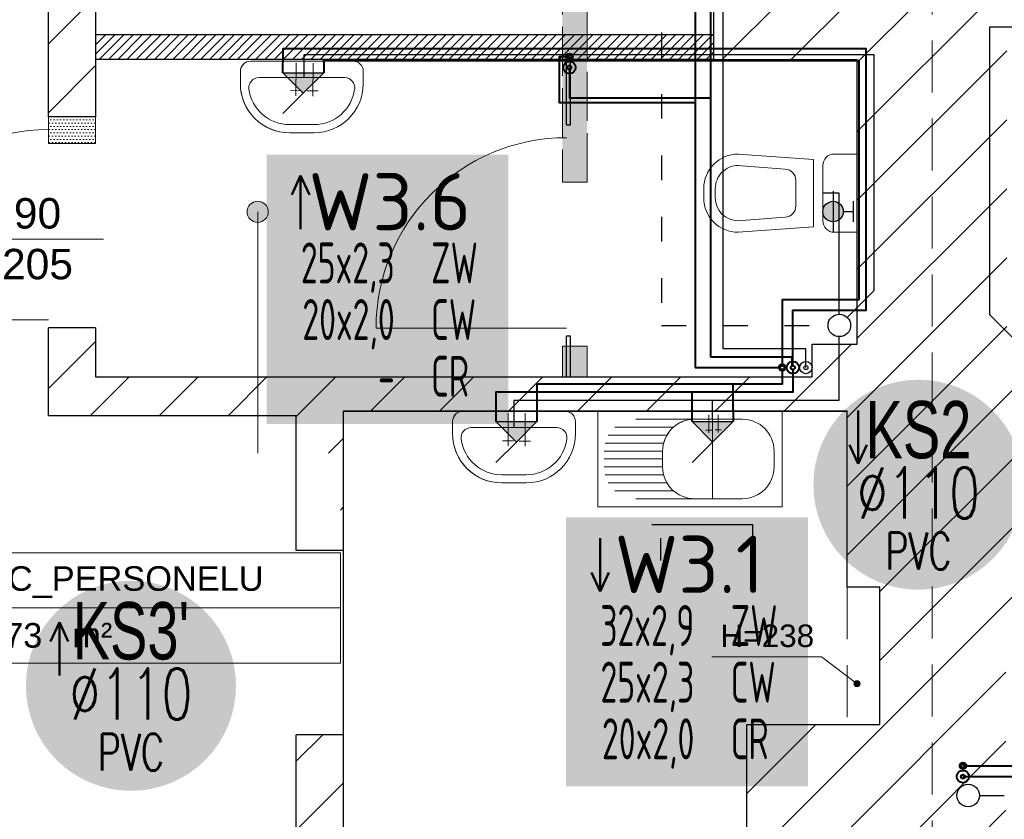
# Model space of a CAD drawing. Header units: millimetres. Extents: x 24385 to 79107, y -56478 to -23676.
# Tile 49 of 256: x 27581 to 28062, y -36085 to -35695. Entities that reach past the tile are written whole.
import ezdxf
from ezdxf.enums import TextEntityAlignment as Align
from ezdxf.lldxf.tags import DXFTag

# ---------------------------------------------------------------- set-up
doc = ezdxf.new("R2010")
doc.units = ezdxf.units.MM
doc.header["$LTSCALE"] = 2
for name, pattern in [('ACAD_ISO02W100', [15, 12, -3]), ('ACAD_ISO03W100', [30, 12, -18]), ('HIDDENX2', [19.05, 12.7, -6.35])]:
    doc.linetypes.add(name, pattern=pattern)
for name, color, linetype, lineweight in [('0_OPIS', 7, 'Continuous', 13), ('3DPLAN_A_ARMATURA_SANITARNA', 7, 'Continuous', 9), ('3DPLAN_A_DRZWI', 173, 'Continuous', 5), ('3DPLAN_A_TABELKA POMIESZCZEŃ', 7, 'Continuous', 0), ('3DPLAN_A_WYSOKOŚCI ZMIANA', 144, 'HIDDENX2', 5), ('_WLK_W_OPIS', 211, 'Continuous', 9), ('A_STOL_OPIS', 55, 'Continuous', 5), ('A_WYBURZENIA', 6, 'Continuous', 0), ('Opisy', 7, 'Continuous', 13)]:
    doc.layers.add(name, color=color, linetype=linetype, lineweight=lineweight)
for name, color, linetype in [('3DPLAN_A_KRESKOWANIE 1', 253, 'Continuous'), ('3DPLAN_A_OPIS', 8, 'Continuous'), ('3DPLAN_A_POMIESZCZENIE NUMER', 100, 'Continuous'), ('3DPLAN_K_NOŚNA', 7, 'Continuous'), ('_WLK_oznaczenia', 211, 'Continuous'), ('A_POMIESZCZENIE OPIS', 100, 'Continuous'), ('IS_Odbiorniki', 211, 'SOLID')]:
    doc.layers.add(name, color=color, linetype=linetype)
doc.layers.add('3DPLAN_A_OBWIEDNIA', color=6, linetype='Continuous', plot=False)
for name, color, linetype, lineweight, true_color in [('cw', 7, 'Continuous', 40, 0xf79809), ('kanalizacja', 7, 'Continuous', 30, 0xbf3000), ('wodociag', 7, 'Continuous', 40, 0x0e97f1)]:
    doc.layers.add(name, color=color, linetype=linetype, lineweight=lineweight, true_color=true_color)
doc.layers.add('IS_Cyrkulacja', color=7, linetype='DASHWAVE', true_color=0xd312d4)
doc.styles.add('ARIAL', font='arial.ttf')
doc.styles.add('GRZEJNIK', font='simplex.shx', dxfattribs={"width": 0.7})
doc.styles.add('isocp', font='isocpeur.ttf', dxfattribs={"width": 0.9})
doc.styles.add('TABEL1', font='txt')
tags = doc.linetypes.add('DASHWAVE', pattern='A,10,-5,-20,[138,IS_LineDef.shx,S=2,R=0,X=-20,Y=0],-5', length=40).pattern_tags.tags
tags[16:17] = [DXFTag(74, 4), DXFTag(75, 0), DXFTag(340, '0'), DXFTag(46, 0.0), DXFTag(50, 0.0), DXFTag(44, 0.0), DXFTag(45, 0.0)]
tags[6:7] = [DXFTag(74, 4), DXFTag(75, 0), DXFTag(340, '0'), DXFTag(46, 0.0), DXFTag(50, 0.0), DXFTag(44, 0.0), DXFTag(45, 0.0)]
tags[4:5] = [DXFTag(74, 4), DXFTag(75, 0), DXFTag(340, '0'), DXFTag(46, 0.0), DXFTag(50, 0.0), DXFTag(44, 0.0), DXFTag(45, 0.0)]
tags = doc.linetypes.add('SOLID', pattern=[10, 10, 0]).pattern_tags.tags
tags[6:7] = [DXFTag(74, 4), DXFTag(75, 0), DXFTag(340, '0'), DXFTag(46, 0.0), DXFTag(50, 0.0), DXFTag(44, 0.0), DXFTag(45, 0.0)]
tags[4:5] = [DXFTag(74, 4), DXFTag(75, 0), DXFTag(340, '0'), DXFTag(46, 0.0), DXFTag(50, 0.0), DXFTag(44, 0.0), DXFTag(45, 0.0)]
pattern_1 = [(0, (6153.1716, -11332.5662), (0.79375, 1.5875), [0, -1.5875])]

# ---------------------------------------------------------------- blocks, each defined once
blk = doc.blocks.new('UMYWALKA')
at = {"layer": '3DPLAN_A_ARMATURA_SANITARNA'}
for p, q in [((11, 30), (5, 30)), ((0, 25), (0, -25)), ((8, 20.87), (8, -20.87)), ((1, 5.49), (17.06, 5.43)), ((14.55, 8.04), (14.57, 2.57)), ((31, -6), (31, 6)), ((35, -6), (35, 6)), ((0.86, -2.78), (16.92, -2.85)), ((14.41, -0.23), (14.43, -5.7)), ((11, -30), (5, -30))]:
    blk.add_line(p, q, dxfattribs=at)
for centre, radius, start, end in [((5, 25), 5, 90, 180), ((11, 6), 24, 0, 90), ((13, 20.87), 5, 82.3377, 180), ((11, 6), 20, 0, 82.3377), ((11, -6), 24, 270, 0), ((11, -6), 20, 277.6623, 0), ((13, -20.87), 5, 180, 277.6623), ((5, -25), 5, 180, 270)]:
    blk.add_arc(centre, radius, start, end, dxfattribs=at)
blk = doc.blocks.new('ZLEWOZMYWAK')
at = {"layer": '3DPLAN_A_ARMATURA_SANITARNA'}
for p, q in [((-46.63, -45), (-46.63, 45)), ((0, -45), (0, 45)), ((-19.43, 41.11), (-27.2, 41.11)), ((-42.74, -26.35), (-42.74, 25.57)), ((-3.89, 25.57), (-3.89, 2.26)), ((-3.89, -26.35), (-3.89, 25.57)), ((-9.1, 12.37), (-9.11, 15.35)), ((-3.89, 11.09), (-42.74, 11.09)), ((-1.73, 13.75), (-10.47, 13.79)), ((-9.18, 7.87), (-9.19, 10.85)), ((-1.81, 9.25), (-10.54, 9.29)), ((-38.85, -36.63), (-38.85, -8.02)), ((-7.77, -36.63), (-7.77, -8.02)), ((-34.97, -39.81), (-34.97, -11.2)), ((-31.08, -41.4), (-31.08, -12.79)), ((-27.2, -41.89), (-27.2, -13.28)), ((-19.43, -13.28), (-27.2, -13.28)), ((-23.31, -41.89), (-23.31, -13.28)), ((-19.43, -41.89), (-19.43, -13.28)), ((-15.54, -41.4), (-15.54, -12.79)), ((-11.66, -39.81), (-11.66, -11.2))]:
    blk.add_line(p, q, dxfattribs=at)
for points in [[(-46.63, 45), (0, 45)], [(-46.63, -45), (0, -45)]]:
    blk.add_lwpolyline(points, dxfattribs=at)
for centre, start, end in [((-27.2, 25.57), 90, 180), ((-19.43, 25.57), 0, 90), ((-27.2, 2.26), 180, 270), ((-19.43, 2.26), 270, 0)]:
    blk.add_arc(centre, 15.54, start, end, dxfattribs=at)
blk = doc.blocks.new('miska ustępowa')
at = {"layer": '3DPLAN_A_ARMATURA_SANITARNA'}
for p, q in [((0, 0), (0, 19.11)), ((0, 19.11), (11.24, 19.11)), ((58.14, 19.11), (21.48, 16.4)), ((21.48, 0), (21.48, 16.4)), ((16.86, 0), (16.86, 13.49)), ((58.55, 13.51), (35.24, 11.78)), ((30.03, 0), (30.03, 6.18)), ((0, 0), (0, -19.11)), ((16.86, 0), (16.86, -13.49)), ((21.48, 0), (21.48, -16.4)), ((30.03, 0), (30.03, -6.18)), ((69.38, -2.25), (69.38, 2.25)), ((75, 0), (75, 2.25)), ((75, 0), (75, -2.25)), ((58.55, -13.51), (35.24, -11.78)), ((0, -19.11), (11.24, -19.11)), ((58.14, -19.11), (21.48, -16.4))]:
    blk.add_line(p, q, dxfattribs=at)
for centre, radius, start, end in [((11.24, 13.49), 5.62, 0, 90), ((58.14, 2.25), 16.86, 0, 90), ((35.65, 6.18), 5.62, 94.2314, 180), ((58.14, 2.25), 11.24, 0, 90), ((58.14, -2.25), 16.86, 270, 0), ((58.14, -2.25), 11.24, 270, 0), ((35.65, -6.18), 5.62, 180, 265.7686), ((11.24, -13.49), 5.62, 270, 0)]:
    blk.add_arc(centre, radius, start, end, dxfattribs=at)
blk = doc.blocks.new('tabelka dla tp')
at = {"layer": '3DPLAN_A_TABELKA POMIESZCZEŃ'}
for p, q in [((49.7, 54), (49.7, 0)), ((0, 27), (243.13, 27))]:
    blk.add_line(p, q, dxfattribs=at)
blk.add_lwpolyline([(0, 54), (243.13, 54), (243.13, 0), (0, 0)], close=True, dxfattribs=at)
at = {"layer": '3DPLAN_A_POMIESZCZENIE NUMER', "color": 7, "style": 'ARIAL'}
blk.add_attdef('NUMER', (2.23, 35.39), '', height=12, dxfattribs=at)
at = {"layer": 'A_POMIESZCZENIE OPIS', "insert": (112.2, 19.75), "char_height": 12, "width": 36.4122, "attachment_point": 1, "style": 'ARIAL'}
blk.add_mtext('{\\C7;m²}', dxfattribs=at)
at = {"layer": 'A_POMIESZCZENIE OPIS', "color": 7, "style": 'ARIAL'}
for tag, p in [('NAZWA', (51.73, 35.39)), ('POWIERZCHNIA', (51.06, 7.24))]:
    blk.add_attdef(tag, p, '', height=12, dxfattribs=at)
blk = doc.blocks.new('II pietrooo')
at = {"layer": '3DPLAN_A_KRESKOWANIE 1'}
h = blk.add_hatch(dxfattribs=at)
h.set_pattern_fill('ANSI31', color=256, scale=7.5, style=0)
h.set_pattern_definition([(45, (25713.503, -37486.946), (-16.83798, 16.83798), [])])
h.paths.add_polyline_path([(28996.12, -35640.04), (29220.12, -35640.04), (29220.12, -35744.04), (29268.12, -35744.04), (29268.12, -35638.04), (29280.12, -35638.04), (29280.12, -35618.04), (28996.12, -35618.04)])
h.paths.add_polyline_path([(28878.12, -35618.04), (28627.12, -35618.04), (28627.12, -35638.72), (28681.52, -35638.72), (28681.52, -35640.04), (28878.12, -35640.04)])
h.paths.add_polyline_path([(28627.12, -35774.7), (28669.12, -35774.7), (28669.12, -35692.72), (28627.12, -35692.72)])
h.paths.add_polyline_path([(28558.7, -36657.04), (28739.12, -36657.04), (28739.12, -36571.04), (28671.12, -36571.04), (28671.12, -36518.04), (28657.12, -36518.04), (28657.12, -36236.04), (28700.12, -36236.04), (28700.12, -36016.04), (28669.12, -36016.04), (28669.12, -35828.7), (28627.12, -35828.7), (28627.12, -35865.04), (28626.12, -35886.04), (28626.12, -36572.04), (28558.7, -36572.04)])
h.paths.add_polyline_path([(29268.12, -35964.04), (29268.12, -35847.04), (29220.12, -35847.04), (29220.12, -35964.04)])
h.paths.add_polyline_path([(29503.49, -35638.04), (29503.49, -35618.04), (29460.12, -35618.04), (29460.12, -35600.04), (29450.12, -35600.04), (29450.12, -35618.04), (29383.12, -35618.04), (29383.12, -35638.04)])
h.paths.add_polyline_path([(28853.12, -36657.04), (29038.12, -36657.04), (29038.12, -36571.04), (28853.12, -36571.04)])
h.paths.add_polyline_path([(29151.12, -36657.04), (29338.12, -36657.04), (29338.12, -36571.04), (29270.12, -36571.04), (29270.12, -36518.04), (29220.12, -36518.04), (29220.12, -36571.04), (29151.12, -36571.04)])
h.paths.add_polyline_path([(29634.12, -36571.04), (29451.12, -36571.04), (29451.12, -36657.04), (29634.12, -36657.04)])
h.paths.add_polyline_path([(29935.12, -36571.04), (29869.12, -36571.04), (29869.12, -36518.04), (29822.12, -36518.04), (29822.12, -36571.04), (29747.12, -36571.04), (29747.12, -36657.04), (29935.12, -36657.04)])
h.paths.add_polyline_path([(30049.12, -36657.04), (30229.12, -36657.04), (30229.12, -36572.04), (30152.12, -36572.04), (30152.12, -35868.04), (30205.12, -35868.04), (30205.12, -35846.04), (30137.12, -35846.04), (30137.12, -36571.04), (30049.12, -36571.04)])
h.paths.add_polyline_path([(30416.12, -35967.04), (30444.12, -35967.04), (30444.12, -36519.04), (30416.12, -36519.04), (30416.12, -36572.04), (30344.12, -36572.04), (30344.12, -36657.04), (30525.12, -36657.04), (30525.12, -36569.04), (30491.12, -36569.04), (30491.12, -35961.04), (30561.12, -35961.04), (30561.12, -35942.04), (30464.12, -35942.04), (30464.12, -35846.04), (30308.12, -35846.04), (30308.12, -35868.04), (30416.12, -35868.04)])
h.paths.add_polyline_path([(30640.12, -36657.04), (30826.12, -36657.04), (30826.12, -36569.04), (30640.12, -36569.04)])
h.paths.add_polyline_path([(31069.12, -36128.04), (31069.12, -36517.04), (31041.12, -36517.04), (31041.12, -36569.04), (30941.12, -36569.04), (30941.12, -36657.04), (31677.49, -36657.04), (31677.49, -36350.04), (31638.12, -36350.04), (31638.12, -36497.04), (31585.12, -36497.04), (31585.12, -36562.04), (31092.12, -36562.04), (31092.12, -36128.04)])
h.paths.add_polyline_path([(31069.12, -35961.04), (30716.12, -35961.04), (30716.12, -35813.04), (30718.62, -35813.04), (30728.12, -35813.04), (30728.12, -35942.04), (31012.12, -35942.04), (31012.12, -35891.04), (31024.12, -35891.04), (31024.12, -35870.04), (31046.12, -35870.04), (31046.12, -35891.04), (31058.12, -35891.04), (31058.12, -35942.04), (31562.12, -35942.04), (31562.12, -35677.04), (31610.12, -35677.04), (31610.12, -35281.04), (31677.49, -35281.04), (31677.49, -36124.04), (31638.12, -36124.04), (31638.12, -35961.04), (31092.12, -35961.04), (31092.12, -36025.04), (31069.12, -36025.04)])
h.paths.add_polyline_path([(30708.33, -35857.49), (30708.33, -35812.36), (30740.73, -35812.36), (30740.73, -35857.49)], flags=9)
h.paths.add_polyline_path([(31062.12, -35694.04), (31062.12, -35618.04), (31015.12, -35618.04), (31015.12, -35694.04)])
h.paths.add_polyline_path([(31677.49, -35151.04), (31677.49, -34962.04), (30941.12, -34962.04), (30941.12, -35016.04), (31013.12, -35016.04), (31013.12, -35069.04), (31062.12, -35069.04), (31062.12, -35011.04), (31562.12, -35011.04), (31562.12, -35142.04), (31610.12, -35142.04), (31610.12, -35151.04)])
h.paths.add_polyline_path([(30826.12, -34962.04), (30640.12, -34962.04), (30640.12, -35016.04), (30826.12, -35016.04)])
h.paths.add_polyline_path([(30346.12, -35009.04), (30420.12, -35009.04), (30420.12, -35062.04), (30450.12, -35062.04), (30450.12, -35149.04), (30460.12, -35149.04), (30460.12, -35016.04), (30525.12, -35016.04), (30525.12, -34962.04), (30346.12, -34962.04)])
h.paths.add_polyline_path([(30231.12, -34962.04), (30056.12, -34962.04), (30056.12, -35009.04), (30231.12, -35009.04)])
h.paths.add_polyline_path([(29856.12, -35328.04), (29856.12, -35059.04), (29872.12, -35059.04), (29872.12, -35009.04), (29941.12, -35009.04), (29941.12, -34962.04), (29753.12, -34962.04), (29753.12, -35009.04), (29818.12, -35009.04), (29818.12, -35059.04), (29834.12, -35059.04), (29834.12, -35328.04)])
h.paths.add_polyline_path([(29460.12, -35480.04), (29460.12, -35466.04), (30247.12, -35466.04), (30247.12, -35441.04), (29856.12, -35441.04), (29856.12, -35428.04), (29834.12, -35428.04), (29834.12, -35441.04), (29556.12, -35441.04), (29556.12, -35009.04), (29638.12, -35009.04), (29638.12, -34962.04), (29461.12, -34962.04), (29461.12, -35016.04), (29547.12, -35016.04), (29547.12, -35448.04), (29368.12, -35448.04), (29368.12, -35466.04), (29450.12, -35466.04), (29450.12, -35480.04), (29452.12, -35480.04)])
h.paths.add_polyline_path([(29336.12, -34962.04), (29156.46, -34962.04), (29156.46, -35014.04), (29226.46, -35014.04), (29226.46, -35404.04), (29175.46, -35404.04), (29175.46, -35444.04), (28929.46, -35444.04), (28929.46, -35466.04), (29265.12, -35466.04), (29265.12, -35448.04), (29253.12, -35448.04), (29253.12, -35070.04), (29282.12, -35070.04), (29282.12, -35016.04), (29336.12, -35016.04)])
h.paths.add_polyline_path([(28860.46, -35014.04), (29041.46, -35014.04), (29041.46, -34962.04), (28860.46, -34962.04)])
h.paths.add_polyline_path([(28697.46, -35187.04), (28697.46, -35084.04), (28674.46, -35084.04), (28674.46, -35014.04), (28745.46, -35014.04), (28745.46, -34962.04), (28602.12, -34962.04), (28602.12, -35015.04), (28627.12, -35015.04), (28627.12, -35067.04), (28642.12, -35067.04), (28642.12, -35072.04), (28642.12, -35146.32), (28685.71, -35146.32), (28685.71, -35187.04)])
h.paths.add_polyline_path([(28642.12, -35353.04), (28635.12, -35353.04), (28635.12, -35438.04), (28643.12, -35438.04), (28643.12, -35466.04), (28829.46, -35466.04), (28829.46, -35444.04), (28674.46, -35444.04), (28674.46, -35200.32), (28642.12, -35200.32)])
h.paths.add_polyline_path([(28492.12, -35015.04), (28492.12, -34962.04), (28212, -34962.04), (28212, -34959.04), (28205.12, -34959.04), (28205.12, -35015.04)])
h.paths.add_polyline_path([(28062.12, -35183.04), (28062.12, -35072.04), (28072.12, -35072.04), (28072.12, -35015.04), (28081.12, -35015.04), (28081.12, -34918.04), (28086.12, -34918.04), (28086.12, -34914.04), (28068.99, -34914.04), (28068.99, -34944.04), (28073.99, -34944.04), (28073.99, -34959.04), (28062.49, -34959.04), (28062.49, -34962.04), (28026.62, -34962.04), (28026.62, -35180.04), (28027.12, -35180.04), (28027.12, -35183.04)])
h.paths.add_polyline_path([(27906.12, -35022.04), (27982.12, -35022.04), (27982.12, -35089.04), (27944.12, -35089.04), (27944.12, -35180.04), (28026.62, -35180.04), (28026.62, -34962.04), (27906.12, -34962.04)])
h.paths.add_polyline_path([(27791.12, -34962.04), (27617.12, -34962.04), (27617.12, -35022.04), (27791.12, -35022.04)])
h.paths.add_polyline_path([(27460.12, -35083.04), (27426.12, -35083.04), (27426.12, -35022.04), (27502.12, -35022.04), (27502.12, -34962.04), (26781.49, -34962.04), (26781.49, -35100.04), (26827.12, -35100.04), (26827.12, -35020.04), (27377.12, -35020.04), (27377.12, -35072.04), (27405.12, -35072.04), (27405.12, -35233.04), (27460.12, -35233.04)])
h.paths.add_polyline_path([(27405.12, -35492.04), (27426.12, -35492.04), (27426.12, -35323.04), (27405.12, -35323.04), (27405.12, -35332.04), (26827.12, -35332.04), (26827.12, -35275.04), (26781.49, -35275.04), (26781.49, -35409.04), (26826.12, -35409.04), (26826.12, -35352.04), (27405.12, -35352.04)])
h.paths.add_polyline_path([(26827.12, -36005.04), (26827.12, -35955.04), (27379.12, -35955.04), (27379.12, -35969.04), (27405.12, -35969.04), (27405.12, -35998.04), (27426.12, -35998.04), (27426.12, -35901.04), (27346.12, -35901.04), (27346.12, -35931.04), (26850.12, -35931.04), (26850.12, -35891.04), (26781.49, -35891.04), (26781.49, -36005.04)])
h.paths.add_polyline_path([(26993.72, -36573.04), (26827.12, -36573.04), (26827.12, -36503.04), (26881.12, -36503.04), (26881.12, -36349.04), (26827.12, -36349.04), (26827.12, -36275.04), (26781.49, -36275.04), (26781.49, -36657.04), (26993.72, -36657.04)])
h.paths.add_polyline_path([(27462.55, -36581.04), (27431.12, -36581.04), (27431.12, -36173.04), (27468.12, -36173.04), (27468.12, -36134.04), (27477.12, -36134.04), (27477.12, -36113.04), (27426.12, -36113.04), (27426.12, -36088.04), (27405.12, -36088.04), (27405.12, -36522.04), (27378.12, -36522.04), (27378.12, -36573.04), (27181.88, -36573.04), (27181.88, -36657.04), (27462.55, -36657.04)])
h.paths.add_polyline_path([(27415.62, -36075.12), (27432.05, -36075.12), (27432.05, -36095.12), (27415.62, -36095.12)], flags=9)
h.paths.add_polyline_path([(27804.12, -36578.85), (27739.12, -36578.85), (27739.12, -36043.85), (27716.12, -36043.85), (27716.12, -36113.04), (27580.12, -36113.04), (27580.12, -36134.04), (27717.12, -36134.04), (27717.12, -36581.04), (27577.55, -36581.04), (27577.55, -36657.04), (27804.12, -36657.04)])
h.paths.add_polyline_path([(28147.7, -36572.04), (28077.7, -36572.04), (28077.7, -36523.04), (28062.7, -36523.04), (28062.7, -36237.04), (28106.7, -36237.04), (28106.7, -36134.04), (28062.7, -36134.04), (28062.7, -36010.04), (28106.7, -36010.04), (28106.7, -35886.04), (28394.12, -35886.04), (28394.12, -35864.04), (28063.12, -35864.04), (28063.12, -35670.04), (28073.12, -35670.04), (28073.12, -35621.04), (28062.12, -35621.04), (28062.12, -35543.04), (28082.12, -35543.04), (28082.12, -35495.04), (28062.12, -35495.04), (28062.12, -35394.04), (28282.12, -35394.04), (28282.12, -35408.04), (28286.46, -35408.04), (28298.12, -35408.04), (28298.12, -35378.04), (28379.12, -35378.04), (28379.12, -35438.04), (28517.12, -35438.04), (28517.12, -35353.04), (28062.12, -35353.04), (28062.12, -35333.04), (28027.12, -35333.04), (28027.12, -35347.04), (28026.62, -35347.04), (28026.62, -36657.04), (28147.7, -36657.04)])
h.paths.add_polyline_path([(27990.12, -35853.04), (27968.12, -35853.04), (27968.12, -35869.04), (27697.3, -35869.04), (27697.3, -35888.04), (27716.12, -35888.04), (27716.12, -35906.28), (27737.7, -35906.28), (27737.7, -35953.85), (27739.12, -35953.85), (27739.12, -35885.85), (27985.12, -35885.85), (27985.12, -35971.85), (28001.12, -35971.85), (28001.12, -36038.85), (27936.12, -36038.85), (27936.12, -36242.85), (27999.12, -36242.85), (27999.12, -36501.85), (27972.12, -36501.85), (27972.12, -36578.85), (27919.12, -36578.85), (27919.12, -36657.04), (28026.62, -36657.04), (28026.62, -35347.04), (27730.12, -35347.04), (27730.12, -35371.04), (27990.12, -35371.04), (27990.12, -35559.04), (27950.12, -35559.04), (27950.12, -35615.04), (27920.12, -35615.04), (27920.12, -35714.04), (27990.12, -35714.04)])
h.paths.add_polyline_path([(27618.12, -35845.04), (27595.12, -35845.04), (27595.12, -35888.04), (27697.3, -35888.04), (27697.3, -35869.04), (27618.12, -35869.04)])
h.paths.add_polyline_path([(27618.12, -35668.04), (27611.12, -35668.04), (27611.12, -35639.52), (27595.12, -35639.52), (27595.12, -35742.04), (27618.12, -35742.04)])
h.paths.add_polyline_path([(27627.12, -35371.04), (27627.12, -35347.04), (27595.12, -35347.04), (27595.12, -35585.52), (27611.12, -35585.52), (27611.12, -35371.04)])
h.paths.add_polyline_path([(27611.12, -35585.52), (27595.12, -35585.52), (27595.12, -35612.52), (27611.12, -35612.52)])
h.paths.add_polyline_path([(27595.12, -35612.52), (27595.12, -35639.52), (27611.12, -35639.52), (27611.12, -35612.52)])
h.paths.add_polyline_path([(28681.52, -35638.72), (28627.12, -35638.72), (28627.12, -35665.72), (28669.12, -35665.72), (28669.12, -35640.04), (28681.52, -35640.04)])
h.paths.add_polyline_path([(28627.12, -35665.72), (28627.12, -35692.72), (28669.12, -35692.72), (28669.12, -35665.72)])
h.paths.add_polyline_path([(28669.12, -35774.7), (28627.12, -35774.7), (28627.12, -35801.7), (28669.12, -35801.7)])
h.paths.add_polyline_path([(28500.55, -35778.11), (28635.7, -35778.11), (28635.7, -35799.65), (28500.55, -35799.65)], flags=9)
h.paths.add_polyline_path([(28627.12, -35801.7), (28627.12, -35828.7), (28669.12, -35828.7), (28669.12, -35801.7)])
h.paths.add_polyline_path([(30458.65, -36145.03), (30476.6, -36145.03), (30476.6, -36165.03), (30458.65, -36165.03)], flags=24)
h.paths.add_polyline_path([(31264.91, -35935.28), (31310.04, -35935.28), (31310.04, -35967.68), (31264.91, -35967.68)], flags=24)
h.paths.add_polyline_path([(30821.98, -35935.28), (30867.1, -35935.28), (30867.1, -35967.68), (30821.98, -35967.68)], flags=24)
h.paths.add_polyline_path([(29703.79, -35437.78), (29748.92, -35437.78), (29748.92, -35470.18), (29703.79, -35470.18)], flags=24)
h.paths.add_polyline_path([(30025.57, -35437.78), (30070.7, -35437.78), (30070.7, -35470.18), (30025.57, -35470.18)], flags=24)
h.paths.add_polyline_path([(29534.64, -35263.91), (29534.64, -35218.79), (29567.04, -35218.79), (29567.04, -35263.91)], flags=24)
h.paths.add_polyline_path([(27335.79, -35645.68), (27389.56, -35645.68), (27389.56, -35678.08), (27335.79, -35678.08)], flags=24)
at = {"layer": '3DPLAN_A_OPIS', "lineweight": 0, "transparency": 33554687}
h = blk.add_hatch(dxfattribs=at)
h.set_pattern_fill('ANSI31', color=1)
h.set_pattern_definition([(45, (-1345.8024, 5667.021), (-2.24506403, 2.24506403), [])])
h.paths.add_polyline_path([(27920.12, -35702.04), (27858.12, -35702.04), (27858.12, -35714.04), (27920.12, -35714.04), (27920.12, -35702.04)], is_closed=False)
h.paths.add_polyline_path([(27618.12, -35702.04), (27618.12, -35714.04), (27846.12, -35714.04), (27846.12, -35702.04), (27618.12, -35702.04)], is_closed=False)
h.paths.add_polyline_path([(27858.12, -35702.04), (27846.12, -35702.04), (27846.12, -35714.04), (27858.12, -35714.04), (27858.12, -35702.04)], is_closed=False)
at = {"layer": '3DPLAN_A_TABELKA POMIESZCZEŃ', "ltscale": 0.5}
blk.add_hatch(color=7, dxfattribs=at).paths.add_polyline_path([(27988.49, -36018.93, 13.985421), (27988.55, -36018.5, 0.071503)])
at = {"layer": 'A_WYBURZENIA', "transparency": 33554687}
h = blk.add_hatch(dxfattribs=at)
h.set_pattern_fill('DOTS', color=256)
h.set_pattern_definition(pattern_1)
h.paths.add_polyline_path([(27920.12, -35668.04), (27920.12, -35654.04), (27611.12, -35654.04), (27611.12, -35668.04), (27920.12, -35668.04)], is_closed=False)
h.paths.add_polyline_path([(27858.12, -35668.04), (27846.12, -35668.04), (27846.12, -35702.04), (27858.12, -35702.04), (27858.12, -35668.04)], is_closed=False)
h.paths.add_polyline_path([(27858.12, -35702.04), (27846.12, -35702.04), (27846.12, -35714.04), (27858.12, -35714.04), (27858.12, -35702.04)], is_closed=False)
h.paths.add_polyline_path([(27846.12, -35774.04), (27858.12, -35774.04), (27858.12, -35714.04), (27846.12, -35714.04), (27846.12, -35774.04)], is_closed=False)
h.paths.add_polyline_path([(27858.12, -35854.04), (27846.12, -35854.04), (27846.12, -35869.04), (27858.12, -35869.04), (27858.12, -35854.04)], is_closed=False)
h = blk.add_hatch(dxfattribs=at)
h.set_pattern_fill('DOTS', color=256)
h.set_pattern_definition(pattern_1)
h.paths.add_polyline_path([(27595.12, -35755.04), (27618.12, -35755.04), (27618.12, -35742.04), (27595.12, -35742.04), (27595.12, -35755.04)], is_closed=False)
at = {"layer": 'Opisy', "ltscale": 0.5, "transparency": 33554687}
h = blk.add_hatch(color=256, dxfattribs=at)
h.dxf.hatch_style = 1
h.paths.add_polyline_path([(27695.74, -35793.41), (27695.74, -35783.5, 0.73336)])
h.paths.add_polyline_path([(27695.74, -35783.5), (27695.74, -35793.41, 0.076465), (27697.3, -35793.65, 1.165591)])
at = {"layer": '3DPLAN_A_DRZWI'}
for p, q in [((27595.12, -35841.24), (27502.12, -35841.24)), ((27848.12, -35845.24), (27755.12, -35845.24))]:
    blk.add_line(p, q, dxfattribs=at)
for centre in [(27595.12, -35841.24), (27848.12, -35845.24)]:
    blk.add_arc(centre, 93, 90, 180, dxfattribs=at)
at = {"layer": '3DPLAN_A_OBWIEDNIA'}
blk.add_lwpolyline([(27739.12, -36578.85), (27972.12, -36578.85), (27972.12, -36501.85), (27999.12, -36501.85), (27999.12, -36242.85), (27936.12, -36242.85), (27936.12, -36038.85), (28001.12, -36038.85), (28001.12, -35971.85), (27985.12, -35971.85), (27985.12, -35885.85), (27739.12, -35885.85), (27739.12, -36578.85)], dxfattribs=at)
at = {"layer": '3DPLAN_A_OPIS', "color": 1, "lineweight": 30}
for p, q in [((27848.12, -35746.04), (27848.12, -35714.04)), ((27850.12, -35746.04), (27850.12, -35714.04)), ((27848.12, -35746.04), (27850.12, -35746.04)), ((27848.12, -35869.04), (27848.12, -35849.04)), ((27848.12, -35849.04), (27850.12, -35849.04)), ((27850.12, -35869.04), (27850.12, -35849.04))]:
    blk.add_line(p, q, dxfattribs=at)
for points in [[(27920.12, -35702.04), (27618.12, -35702.04)], [(27920.12, -35714.04), (27618.12, -35714.04)]]:
    blk.add_lwpolyline(points, dxfattribs=at)
at = {"layer": '3DPLAN_A_TABELKA POMIESZCZEŃ', "ltscale": 0.5}
blk.add_line((27697.3, -35906.28), (27697.3, -35788.45), dxfattribs=at)
at = {"layer": '3DPLAN_A_TABELKA POMIESZCZEŃ', "color": 7, "ltscale": 0.5}
for p in [(27919, -36005.84), (27990, -36018.93)]:
    blk.add_line(p, (27972.6, -36005.84), dxfattribs=at)
blk.add_circle((27990, -36018.93), 1.51, dxfattribs=at)
at = {"layer": '3DPLAN_A_WYSOKOŚCI ZMIANA'}
for p, q in [((28026.62, -36758.93), (28026.62, -34433.74)), ((27985.12, -35971.85), (27985.12, -36038.85))]:
    blk.add_line(p, q, dxfattribs=at)
at = {"layer": '3DPLAN_K_NOŚNA'}
for p, q in [((27595.12, -35742.04), (27595.12, -35347.04)), ((27920.12, -35714.04), (27920.12, -35615.04)), ((27618.12, -35668.04), (27618.12, -35742.04)), ((27920.12, -35714.04), (27990.12, -35714.04)), ((27990.12, -35853.04), (27990.12, -35714.04)), ((27618.12, -35742.04), (27595.12, -35742.04)), ((27618.12, -35845.04), (27595.12, -35845.04)), ((27595.12, -35888.04), (27595.12, -35845.04)), ((27618.12, -35845.04), (27618.12, -35869.04)), ((27968.12, -35853.04), (27990.12, -35853.04)), ((27968.12, -35869.04), (27968.12, -35853.04)), ((27618.12, -35869.04), (27968.12, -35869.04)), ((27739.12, -35885.85), (27985.12, -35885.85)), ((27739.12, -35885.85), (27739.12, -35953.85)), ((27985.12, -35971.85), (27985.12, -35885.85)), ((27716.12, -35888.04), (27595.12, -35888.04)), ((27716.12, -35953.85), (27716.12, -35888.04)), ((27739.12, -35953.85), (27716.12, -35953.85)), ((28001.12, -35971.85), (27985.12, -35971.85)), ((28001.12, -36038.85), (28001.12, -35971.85)), ((27936.12, -36038.85), (28001.12, -36038.85)), ((27936.12, -36242.85), (27936.12, -36038.85)), ((27739.12, -36043.85), (27716.12, -36043.85)), ((27716.12, -36113.04), (27716.12, -36043.85)), ((27739.12, -36043.85), (27739.12, -36578.85))]:
    blk.add_line(p, q, dxfattribs=at)
at = {"layer": 'A_STOL_OPIS'}
blk.add_line((27622.02, -35801.76), (27552.58, -35801.76), dxfattribs=at)
at = {"layer": 'A_WYBURZENIA', "linetype": 'ACAD_ISO02W100', "transparency": 33554687}
for p, q in [((27846.12, -35668.04), (27846.12, -35774.04)), ((27858.12, -35774.04), (27858.12, -35668.04))]:
    blk.add_line(p, q, dxfattribs=at)
at = {"layer": 'A_WYBURZENIA', "transparency": 33554687}
for p, q in [((27846.12, -35774.04), (27858.12, -35774.04)), ((27846.12, -35854.04), (27858.12, -35854.04)), ((27846.12, -35854.04), (27846.12, -35869.04)), ((27858.12, -35854.04), (27858.12, -35869.04))]:
    blk.add_line(p, q, dxfattribs=at)
blk.add_lwpolyline([(27595.12, -35742.04), (27618.12, -35742.04), (27618.12, -35755.04), (27595.12, -35755.04)], close=True, dxfattribs=at)
at = {"layer": 'Opisy', "ltscale": 0.5}
blk.add_circle((27697.3, -35788.45), 5.19, dxfattribs=at)
at = {"layer": '3DPLAN_A_ARMATURA_SANITARNA'}
for name, p, rotation in [('UMYWALKA', (27718.84, -35714.86), 270), ('miska ustępowa', (27990.12, -35779.34), 180), ('UMYWALKA', (27822.48, -35885.85), 270)]:
    blk.add_blockref(name, p, dxfattribs=dict(at, rotation=rotation))
at = {"layer": '3DPLAN_A_ARMATURA_SANITARNA', "xscale": -1, "rotation": 270}
blk.add_blockref('ZLEWOZMYWAK', (27908.34, -35885.85), dxfattribs=at)
at = {"layer": '3DPLAN_A_TABELKA POMIESZCZEŃ', "ltscale": 0.5}
ref = blk.add_blockref('tabelka dla tp', (27494.57, -36008.95), dxfattribs=at)
ref.add_attrib('NUMER', '2.07', (27502.09, -35973.56), dxfattribs={"layer": '3DPLAN_A_POMIESZCZENIE NUMER', "color": 0, "height": 12, "style": 'ARIAL'})
ref.add_attrib('NAZWA', 'WC_PERSONELU', (27559.52, -35973.56), dxfattribs={"layer": 'A_POMIESZCZENIE OPIS', "color": 0, "height": 12, "style": 'ARIAL'})
ref.add_attrib('POWIERZCHNIA', '5,73', (27559.52, -36001.31), dxfattribs={"layer": 'A_POMIESZCZENIE OPIS', "color": 0, "height": 12, "style": 'ARIAL'})
at = {"layer": '3DPLAN_A_OPIS', "color": 1, "lineweight": 30, "style": 'ARIAL'}
for tag, p in [('WYŁĄCZONE', (29640.58, -35218.77)), ('WYŁĄCZONE', (30122.42, -35218.77)), ('WYŁĄCZONE', (28887.31, -35245.56)), ('Z_OPRACOWANIA', (29630.24, -35241.21)), ('Z_OPRACOWANIA', (30112.08, -35241.21)), ('Z_OPRACOWANIA', (28876.97, -35267.28)), ('WYŁĄCZONE', (30987.8, -35381.78)), ('Z_OPRACOWANIA', (30977.46, -35404.21))]:
    blk.add_attdef(tag, p, '', height=12, dxfattribs=at)
at = {"layer": '3DPLAN_A_TABELKA POMIESZCZEŃ', "color": 7, "ltscale": 0.5, "insert": (27923.32, -35990.03), "char_height": 11, "width": 59.2068, "attachment_point": 1, "style": 'ARIAL'}
blk.add_mtext('H=238', dxfattribs=at)
at = {"layer": 'A_STOL_OPIS', "ltscale": 0.2, "insert": (27560.63, -35781.75), "char_height": 14.872, "attachment_point": 1, "style": 'TABEL1'}
blk.add_mtext_dynamic_manual_height_columns('\\pxqc;{\\fArial|b0|i0|c238|p34;90\\P205}', width=58.3206, gutter_width=80, heights=[0], dxfattribs=at)

msp = doc.modelspace()

# ---------------------------------------------------------------- hatches: boundary and pattern name
at = {"layer": '_WLK_oznaczenia'}
for points in [[(28068.86, -35921.74, -1), (27971.06, -35921.74, -1)], [(27684.31, -36019.97, -1), (27586.51, -36019.97, -1)]]:
    msp.add_hatch(color=255, dxfattribs=at).paths.add_polyline_path(points)
at = {"layer": '_WLK_W_OPIS'}
for points in [[(27704.98, -35888.68), (27816.41, -35888.68), (27816.41, -35763.83), (27704.98, -35763.83)], [(27851.28, -36065.79), (27962.71, -36065.79), (27962.71, -35940.94), (27851.28, -35940.94)]]:
    msp.add_hatch(color=255, dxfattribs=at).paths.add_polyline_path(points)
at = {"layer": 'IS_Odbiorniki', "true_color": 0xffffff}
for points in [[(27709.58, -35720.5), (27729.58, -35720.5), (27719.58, -35730.5)], [(27813.67, -35890.92), (27833.67, -35890.92), (27823.67, -35900.92)], [(27909.42, -35890.92), (27929.42, -35890.92), (27919.42, -35900.92)]]:
    msp.add_hatch(color=7, dxfattribs=at).paths.add_polyline_path(points)
at = {"layer": 'IS_Odbiorniki'}
h = msp.add_hatch(color=256, dxfattribs=at)
edge = h.paths.add_edge_path()
edge.add_arc((27978.28, -35788.33), 5, 270, 630)

# ---------------------------------------------------------------- linework, layer by layer
at = {"layer": '_WLK_oznaczenia', "lineweight": 50}
for p, q in [((27718.28, -35770.76), (27718.28, -35796.86)), ((27990.55, -35911.61), (27990.55, -35885.51)), ((27864.59, -35973.97), (27864.59, -35947.87)), ((27600.46, -35988.89), (27600.46, -36014.98))]:
    msp.add_line(p, q, dxfattribs=at)
at = {"layer": '_WLK_oznaczenia'}
for points in [[(28068.86, -35921.74, 4.8, 4.8, -1), (27971.06, -35921.74, 4.8, 4.8, -1)], [(27684.31, -36019.97, 4.8, 4.8, -1), (27586.51, -36019.97, 4.8, 4.8, -1)]]:
    msp.add_lwpolyline(points, format="xyseb", close=True, dxfattribs=at)
at = {"layer": '_WLK_W_OPIS', "color": 211, "lineweight": 50}
for p, q in [((27718.28, -35770.76), (27714.03, -35780.14)), ((27718.28, -35770.76), (27722.54, -35780.14)), ((27990.55, -35911.61), (27986.3, -35902.23)), ((27990.55, -35911.61), (27994.8, -35902.23)), ((27864.59, -35973.97), (27860.33, -35964.59)), ((27864.59, -35973.97), (27868.84, -35964.59)), ((27600.46, -35988.89), (27596.21, -35998.26)), ((27600.46, -35988.89), (27604.72, -35998.26))]:
    msp.add_line(p, q, dxfattribs=at)
at = {"layer": '_WLK_W_OPIS', "const_width": 6.68}
for points in [[(27704.98, -35888.68), (27816.41, -35888.68), (27816.41, -35763.83), (27704.98, -35763.83)], [(27851.28, -36065.79), (27962.71, -36065.79), (27962.71, -35940.94), (27851.28, -35940.94)]]:
    msp.add_lwpolyline(points, close=True, dxfattribs=at)
at = {"layer": 'cw'}
for p, q in [((27918.35, -35234.2), (27918.35, -35859.23)), ((27918.35, -35859.23), (27958.09, -35859.23)), ((27958.09, -35859.23), (27958.09, -35863.72))]:
    msp.add_line(p, q, dxfattribs=at)
at = {"layer": 'cw', "color": 242, "true_color": 0xd2021d}
for p, q in [((27709.58, -35720.5), (27709.58, -35715.5)), ((27909.42, -35890.92), (27909.42, -35885.92))]:
    msp.add_line(p, q, dxfattribs=at)
for points in [[(27958.65, -35863.55), (27958.65, -35836.54), (27994.44, -35836.54), (27994.44, -35708.87), (27709.58, -35708.87), (27709.58, -35715.5)], [(27958.65, -35865.55), (27958.65, -35876.51), (27813.67, -35876.51), (27813.67, -35890.92)], [(27909.42, -35885.92), (27909.42, -35876.51)]]:
    msp.add_lwpolyline(points, dxfattribs=at)
at = {"layer": 'cw'}
for points in [[(28041.71, -36064.32), (28121.2, -36064.32), (28121.2, -35841), (28070.89, -35841), (28070.89, -35710.01)], [(27849.53, -35717.98), (27849.53, -35732.83), (27918.35, -35732.83)]]:
    msp.add_lwpolyline(points, dxfattribs=at)
for centre, radius in [((27849.53, -35717.98), 3), ((27849.53, -35717.98), 1), ((27958.65, -35864.55), 3), ((27958.65, -35864.55), 1), ((28041.71, -36064.32), 3), ((28041.71, -36064.32), 1)]:
    msp.add_circle(centre, radius, dxfattribs=at)
at = {"layer": 'IS_Cyrkulacja'}
msp.add_lwpolyline([(27965.01, -35864.55), (27965.01, -35855.31), (27924.54, -35855.31), (27924.54, -35554.9), (27918.35, -35554.9)], dxfattribs=at)
for radius in [3, 1]:
    msp.add_circle((27965.01, -35864.55), radius, dxfattribs=at)
at = {"layer": 'IS_Odbiorniki'}
for p, q in [((27709.58, -35720.5), (27709.58, -35715.5)), ((27729.58, -35720.5), (27729.58, -35715.5)), ((27709.58, -35720.5), (27729.58, -35720.5)), ((27719.58, -35730.5), (27709.58, -35720.5)), ((27729.58, -35720.5), (27719.58, -35730.5)), ((27719.58, -35730.5), (27709.58, -35740.5)), ((27978.28, -35778.33), (27978.28, -35798.33)), ((27988.28, -35793.33), (27988.28, -35783.33)), ((27983.28, -35788.33), (27988.28, -35788.33)), ((27833.67, -35890.92), (27833.67, -35885.92)), ((27909.42, -35890.92), (27909.42, -35885.92)), ((27929.42, -35890.92), (27929.42, -35885.92)), ((27813.67, -35890.92), (27833.67, -35890.92)), ((27823.67, -35900.92), (27813.67, -35890.92)), ((27833.67, -35890.92), (27823.67, -35900.92)), ((27909.42, -35890.92), (27929.42, -35890.92)), ((27919.42, -35900.92), (27909.42, -35890.92)), ((27929.42, -35890.92), (27919.42, -35900.92)), ((27823.67, -35900.92), (27813.67, -35910.92)), ((27919.42, -35900.92), (27909.42, -35910.92))]:
    msp.add_line(p, q, dxfattribs=at)
msp.add_ellipse((27978.28, -35788.33), major_axis=(0, -5), ratio=1, dxfattribs=at)
at = {"layer": 'kanalizacja', "color": 211}
msp.add_line((27894.05, -35947.78), (27894.05, -35958.68), dxfattribs=at)
at = {"layer": 'kanalizacja', "linetype": 'ACAD_ISO03W100', "ltscale": 0.5}
for points in [[(27937.24, -35340.94), (27894.57, -35340.94), (27894.57, -35843.92), (27975.83, -35843.92)], [(28049.75, -36073.51), (28135.31, -36073.51), (28135.31, -35855.54), (28077.04, -35855.54)]]:
    msp.add_lwpolyline(points, dxfattribs=at)
at = {"layer": 'kanalizacja'}
for points in [[(28067.65, -35851.65), (28054.81, -35838.8), (28054.81, -35698.18), (28295.71, -35698.18)], [(27719.99, -35722.86), (27719.99, -35711.64), (27998.14, -35711.64), (27998.14, -35827.12), (27985.22, -35840.03)], [(27981.33, -35838.42), (27981.33, -35779.34), (27973.26, -35779.34)], [(27822.48, -35893.85), (27822.48, -35880.47), (27981.33, -35880.47), (27981.33, -35849.42)], [(27919.43, -35889.74), (27919.43, -35880.47)], [(27889.78, -35941.24), (27939.01, -35941.24), (27939.01, -35953.81)]]:
    msp.add_lwpolyline(points, dxfattribs=at)
for centre in [(27981.33, -35843.92), (28044.25, -36073.51)]:
    msp.add_circle(centre, 5.5, dxfattribs=at)
at = {"layer": 'wodociag'}
for p, q in [((27910.95, -35228.98), (27910.95, -35864.55)), ((27910.95, -35864.55), (27952.44, -35864.55))]:
    msp.add_line(p, q, dxfattribs=at)
at = {"layer": 'wodociag', "color": 110, "true_color": 0x15fb77}
for p, q in [((27729.58, -35715.5), (27729.58, -35720.5)), ((27833.67, -35885.92), (27833.67, -35890.92)), ((27929.42, -35885.92), (27929.42, -35890.92))]:
    msp.add_line(p, q, dxfattribs=at)
at = {"layer": 'wodociag'}
for points in [[(27849.53, -35712.76), (27844.49, -35712.76), (27844.49, -35735.07), (27910.95, -35735.07)], [(28041.71, -36059.1), (28113.23, -36059.1)]]:
    msp.add_lwpolyline(points, dxfattribs=at)
at = {"layer": 'wodociag', "color": 110, "true_color": 0x15fb77}
for points in [[(27729.58, -35715.5), (27729.58, -35714.53), (27990.87, -35714.53), (27990.87, -35831.41), (27953.44, -35831.41), (27953.44, -35863.55)], [(27953.44, -35865.55), (27953.44, -35872.7), (27833.67, -35872.7), (27833.67, -35885.92)], [(27929.42, -35885.92), (27929.42, -35872.7)]]:
    msp.add_lwpolyline(points, dxfattribs=at)
at = {"layer": 'wodociag'}
for centre, radius in [((27849.53, -35712.76), 1.6), ((27849.53, -35712.76), 1), ((27953.44, -35864.55), 1.6), ((27953.44, -35864.55), 1), ((28041.71, -36059.1), 1.6), ((28041.71, -36059.1), 1)]:
    msp.add_circle(centre, radius, dxfattribs=at)

# ---------------------------------------------------------------- block references
at = {"layer": '0_OPIS'}
msp.add_blockref('II pietrooo', (0, 0), dxfattribs=at)
at = {"layer": '3DPLAN_A_ARMATURA_SANITARNA'}
for name, p, rotation in [('UMYWALKA', (27718.84, -35714.86), 270), ('miska ustępowa', (27990.12, -35779.34), 180), ('UMYWALKA', (27822.48, -35885.85), 270)]:
    msp.add_blockref(name, p, dxfattribs=dict(at, rotation=rotation))
at = {"layer": '3DPLAN_A_ARMATURA_SANITARNA', "xscale": -1, "rotation": 270}
msp.add_blockref('ZLEWOZMYWAK', (27908.34, -35885.85), dxfattribs=at)

# ---------------------------------------------------------------- texts
at = {"layer": '_WLK_oznaczenia', "width": 0.7}
for s, height, style, p in [('KS2', 28, 'ARIAL', (28019.96, -35908.86)), ('%%c110', 25, 'GRZEJNIK', (28019.96, -35938.26)), ('PVC', 18, 'GRZEJNIK', (28019.96, -35963.14)), ("KS3'", 28, 'ARIAL', (27635.41, -36007.09)), ('%%c110', 25, 'GRZEJNIK', (27635.41, -36036.49)), ('PVC', 18, 'GRZEJNIK', (27635.41, -36061.37))]:
    msp.add_text(s, height=height, dxfattribs=dict(at, style=style)).set_placement(p, align=Align.CENTER)
at = {"layer": '_WLK_W_OPIS', "style": 'isocp'}
for s, p in [('W3.6', (27761.81, -35797.53)), ('W3.1', (27908.11, -35974.64))]:
    msp.add_text(s, height=28, dxfattribs=at).set_placement(p, align=Align.CENTER)
at = {"layer": '_WLK_W_OPIS', "style": 'isocp', "width": 0.6}
for s, p in [('25x2,3', (27764.21, -35823.42)), ('20x2,0', (27764.21, -35851.08)), ('-', (27764.21, -35878.75)), ('32x2,9', (27910.52, -36000.53)), ('25x2,3', (27910.52, -36028.19)), ('20x2,0', (27910.52, -36055.86))]:
    msp.add_text(s, height=20, dxfattribs=at).set_placement(p, align=Align.RIGHT)
for s, p in [('ZW', (27781.98, -35823.42)), ('CW', (27781.98, -35851.08)), ('CR', (27781.98, -35878.75)), ('ZW', (27928.28, -36000.53)), ('CW', (27928.28, -36028.19)), ('CR', (27928.28, -36055.86))]:
    msp.add_text(s, height=20, dxfattribs=at).set_placement(p)

doc.saveas('drawing.dxf')
